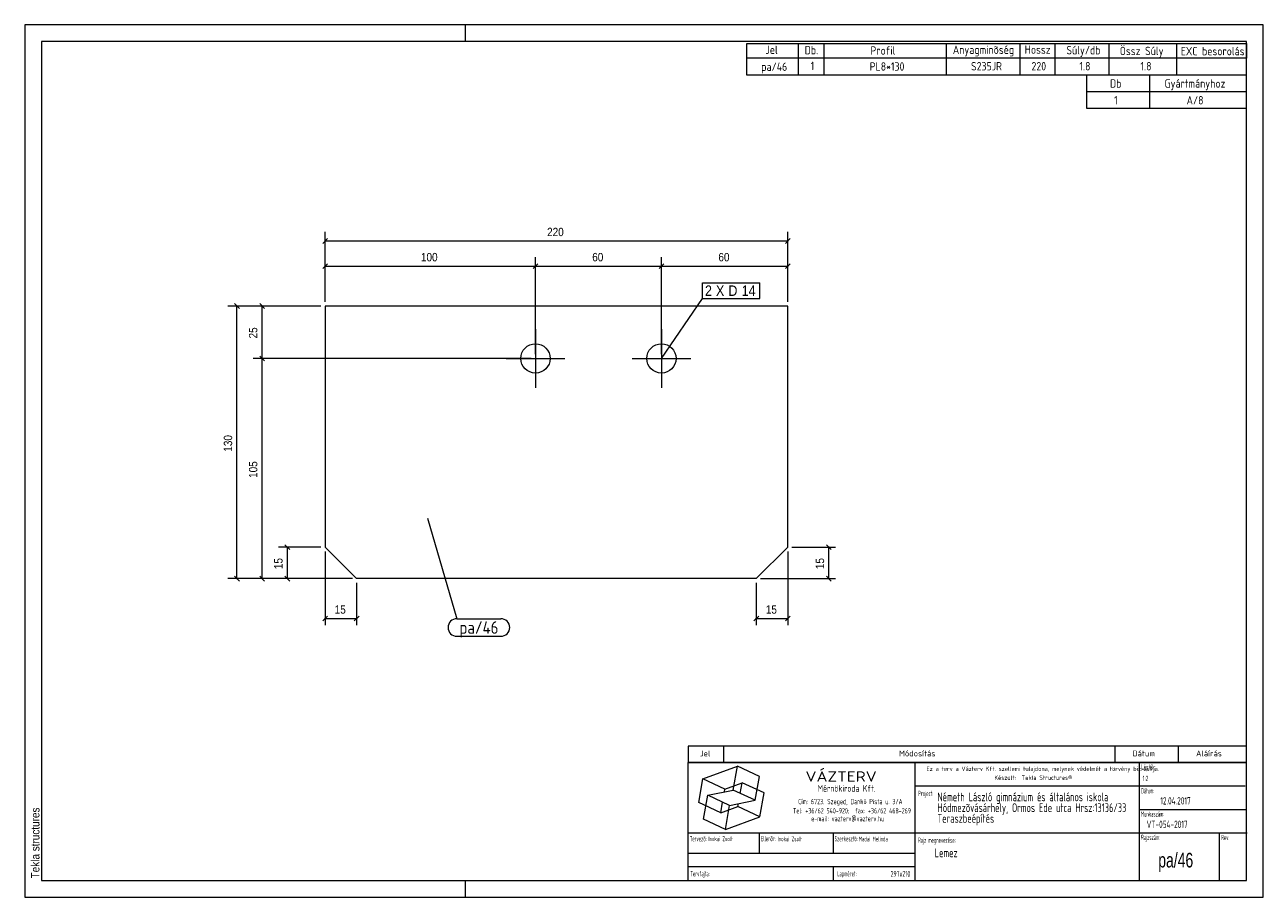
# Model space of a CAD drawing. Header units: millimetres. Extents: x 1 to 296, y 1 to 209.
import ezdxf

# ---------------------------------------------------------------- set-up
doc = ezdxf.new("R2010")
doc.units = ezdxf.units.MM
doc.linetypes.add('XKITLINE00', pattern=[0])
for name, color, linetype, lineweight in [('Bemassung', 1, 'Continuous', 0), ('Schrauben', 7, 'Continuous', 0), ('Schraubenbezeichnung', 5, 'Continuous', 0), ('Teil', 7, 'Continuous', 0), ('Text', 5, 'Continuous', 0), ('Ueberschrift', 7, 'Continuous', 0), ('Zeichnungsrahmen', 3, 'Continuous', 0)]:
    doc.layers.add(name, color=color, linetype=linetype, lineweight=lineweight)
doc.styles.add('ARIAL', font='ARIAL.TTF')
doc.styles.add('ISOCPEUR', font='ISOCPEUR.TTF')
doc.styles.add('ISOCPEUR_BOLD', font='ARIAL.TTF')
doc.styles.add('ISOCPUER', font='ARIAL.TTF')

msp = doc.modelspace()

# ---------------------------------------------------------------- linework, layer by layer
at = {"layer": 'Bemassung', "linetype": 'XKITLINE00', "lineweight": 0}
for p, q in [((72.55, 142.95), (72.55, 159.6)), ((182.75, 142.95), (182.75, 159.6)), ((73.12, 158.02), (71.98, 156.88)), ((72.55, 157.45), (182.75, 157.45)), ((183.32, 158.02), (182.18, 156.88)), ((72.55, 142.95), (72.55, 153.6)), ((122.65, 130.45), (122.65, 153.6)), ((122.65, 130.45), (122.65, 153.6)), ((152.65, 130.45), (152.65, 153.6)), ((152.65, 130.45), (152.65, 153.6)), ((182.75, 142.95), (182.75, 153.6)), ((73.12, 152.02), (71.98, 150.88)), ((72.55, 151.45), (122.65, 151.45)), ((123.22, 152.02), (122.08, 150.88)), ((123.22, 152.02), (122.08, 150.88)), ((122.65, 151.45), (152.65, 151.45)), ((153.22, 152.02), (152.08, 150.88)), ((153.22, 152.02), (152.08, 150.88)), ((152.65, 151.45), (182.75, 151.45)), ((183.32, 152.02), (182.18, 150.88)), ((71.55, 141.95), (49.4, 141.95)), ((50.98, 142.52), (52.12, 141.38)), ((51.55, 76.95), (51.55, 141.95)), ((71.55, 141.95), (55.4, 141.95)), ((56.98, 142.52), (58.12, 141.38)), ((57.55, 129.45), (57.55, 141.95)), ((56.98, 130.02), (58.12, 128.88)), ((56.98, 130.02), (58.12, 128.88)), ((121.65, 129.45), (55.4, 129.45)), ((121.65, 129.45), (55.4, 129.45)), ((57.55, 76.95), (57.55, 129.45)), ((71.55, 84.45), (61.4, 84.45)), ((62.98, 85.02), (64.12, 83.88)), ((63.55, 76.95), (63.55, 84.45)), ((72.55, 83.45), (72.55, 65.85)), ((182.75, 83.45), (182.75, 65.85)), ((183.75, 84.45), (194.15, 84.45)), ((191.98, 85.02), (193.12, 83.88)), ((192.55, 76.95), (192.55, 84.45)), ((79.05, 76.95), (49.4, 76.95)), ((50.98, 77.52), (52.12, 76.38)), ((79.05, 76.95), (55.4, 76.95)), ((56.98, 77.52), (58.12, 76.38)), ((79.05, 76.95), (61.4, 76.95)), ((62.98, 77.52), (64.12, 76.38)), ((176.25, 76.95), (194.15, 76.95)), ((191.98, 77.52), (193.12, 76.38)), ((80.05, 75.95), (80.05, 65.85)), ((175.25, 75.95), (175.25, 65.85)), ((73.12, 68.02), (71.98, 66.88)), ((80.62, 68.02), (79.48, 66.88)), ((175.82, 68.02), (174.68, 66.88)), ((183.32, 68.02), (182.18, 66.88)), ((72.55, 67.45), (80.05, 67.45)), ((175.25, 67.45), (182.75, 67.45))]:
    msp.add_line(p, q, dxfattribs=at)
at = {"layer": 'Bemassung'}
for p in [(72.55, 157.45), (182.75, 157.45), (72.55, 151.45), (122.65, 151.45), (122.65, 151.45), (152.65, 151.45), (152.65, 151.45), (182.75, 151.45), (51.55, 141.95), (57.55, 141.95), (57.55, 129.45), (57.55, 129.45), (63.55, 84.45), (192.55, 84.45), (51.55, 76.95), (57.55, 76.95), (63.55, 76.95), (192.55, 76.95), (72.55, 67.45), (80.05, 67.45), (175.25, 67.45), (182.75, 67.45)]:
    msp.add_point(p, dxfattribs=at)
at = {"layer": 'Schrauben', "linetype": 'XKITLINE00', "lineweight": 0}
for p, q in [((122.65, 136.45), (122.65, 122.45)), ((152.65, 136.45), (152.65, 122.45)), ((115.65, 129.45), (129.65, 129.45)), ((145.65, 129.45), (159.65, 129.45))]:
    msp.add_line(p, q, dxfattribs=at)
for centre in [(122.65, 129.45), (152.65, 129.45)]:
    msp.add_circle(centre, 3.5, dxfattribs=at)
at = {"layer": 'Schraubenbezeichnung', "linetype": 'XKITLINE00', "lineweight": 0}
for p, q in [((162.43, 147.45), (176.08, 147.45)), ((162.43, 143.75), (162.43, 147.45)), ((176.08, 143.75), (176.08, 147.45)), ((152.65, 129.45), (162.43, 143.75)), ((162.43, 143.75), (176.08, 143.75))]:
    msp.add_line(p, q, dxfattribs=at)
at = {"layer": 'Teil', "linetype": 'XKITLINE00', "lineweight": 0}
for p, q in [((182.75, 141.95), (72.55, 141.95)), ((72.55, 141.95), (72.55, 84.45)), ((182.75, 84.45), (182.75, 141.95)), ((80.05, 76.95), (72.55, 84.45)), ((175.25, 76.95), (182.75, 84.45)), ((175.25, 76.95), (80.05, 76.95))]:
    msp.add_line(p, q, dxfattribs=at)
at = {"layer": 'Text', "linetype": 'XKITLINE00', "lineweight": 0}
for p, q in [((96.94, 91.39), (103.93, 67.41)), ((103.93, 67.41), (114.41, 67.41)), ((103.93, 63.21), (114.41, 63.21))]:
    msp.add_line(p, q, dxfattribs=at)
for centre, start, end in [((103.93, 65.31), 90, 270), ((114.41, 65.31), 270, 90)]:
    msp.add_arc(centre, 2.1, start, end, dxfattribs=at)
at = {"layer": 'Ueberschrift', "linetype": 'XKITLINE00', "lineweight": 0}
for p, q in [((173, 204.54), (292, 204.54)), ((173, 201.04), (173, 204.54)), ((185.3, 201.04), (185.3, 204.54)), ((191.44, 201.04), (191.44, 204.54)), ((220.54, 201.04), (220.54, 204.54)), ((238.09, 201.05), (238.09, 204.55)), ((246.43, 201.04), (246.43, 204.54)), ((259.28, 201.04), (259.28, 204.54)), ((275.4, 201.02), (275.4, 204.52)), ((292, 204.54), (292, 201.04)), ((292, 201.04), (173, 201.04)), ((173, 197), (173, 201)), ((185.3, 197), (185.3, 201)), ((191.44, 197), (191.44, 201)), ((220.54, 197), (220.54, 201)), ((238.09, 197), (238.09, 201)), ((246.43, 197), (246.43, 201)), ((259.28, 197), (259.28, 201)), ((275.41, 197), (275.41, 201)), ((292, 197), (173, 197)), ((254, 193), (254, 197)), ((269, 193), (269, 197)), ((292, 193), (254, 193)), ((254, 189), (254, 193)), ((269, 189), (269, 193)), ((292, 189), (254, 189)), ((159, 37.07), (292, 37.07)), ((159, 37), (159, 33.14)), ((167.4, 37), (167.4, 33.14)), ((260.64, 37.07), (260.64, 33.21)), ((275.76, 37.07), (275.76, 33.21)), ((159, 33.22), (292, 33.22)), ((159, 33.14), (292, 33.14)), ((159, 5), (159, 33.14)), ((213.11, 5), (213.11, 33.14)), ((266.49, 5), (266.49, 33.14)), ((162.55, 29.24), (170.77, 32.23)), ((169.77, 26.55), (170.77, 32.23)), ((176, 29.79), (170.77, 32.23)), ((175, 24.11), (176, 29.79)), ((161.54, 23.55), (162.55, 29.24)), ((167.78, 26.8), (162.55, 29.24)), ((167.66, 26.12), (167.78, 26.8)), ((167.78, 26.8), (171.89, 28.3)), ((171.44, 25.76), (171.89, 28.3)), ((177.12, 25.86), (171.89, 28.3)), ((213.11, 27.54), (291.69, 27.54)), ((162.67, 19.62), (163.67, 25.3)), ((163.67, 25.3), (169.77, 26.55)), ((168.9, 22.86), (163.67, 25.3)), ((166.78, 21.11), (167.22, 23.65)), ((168.9, 22.86), (175, 24.11)), ((175, 24.11), (169.77, 26.55)), ((176.12, 20.17), (177.12, 25.86)), ((166.78, 21.11), (161.54, 23.55)), ((166.78, 21.11), (170.89, 22.61)), ((167.9, 17.18), (168.9, 22.86)), ((170.89, 22.61), (171.01, 23.29)), ((176.12, 20.17), (170.89, 22.61)), ((266.49, 21.94), (292, 21.94)), ((167.9, 17.18), (162.67, 19.62)), ((167.9, 17.18), (176.12, 20.17)), ((159, 16.34), (292.21, 16.34)), ((175.99, 11.48), (175.99, 16.39)), ((193.55, 16.39), (193.55, 11.49)), ((285.52, 16.28), (285.52, 5)), ((159.07, 11.49), (213.14, 11.49)), ((159.04, 8.34), (213.11, 8.34)), ((193.55, 8.31), (193.55, 5.13))]:
    msp.add_line(p, q, dxfattribs=at)
at = {"layer": 'Zeichnungsrahmen', "linetype": 'XKITLINE00', "lineweight": 0}
for p, q in [((296, 209), (1, 209)), ((1, 209), (1, 1)), ((106, 205), (106, 209)), ((296, 1), (296, 209)), ((292, 205), (5, 205)), ((5, 205), (5, 5)), ((292, 5), (292, 205)), ((5, 5), (292, 5)), ((106, 1), (106, 5)), ((1, 1), (296, 1))]:
    msp.add_line(p, q, dxfattribs=at)

# ---------------------------------------------------------------- texts
at = {"layer": 'Bemassung', "style": 'ISOCPUER', "width": 0.85}
for s, p in [('220', (125.42, 158.6)), ('100', (95.37, 152.6)), ('60', (136.17, 152.6)), ('60', (166.22, 152.6)), ('15', (74.82, 68.6)), ('15', (177.52, 68.6))]:
    msp.add_text(s, height=2, dxfattribs=at).set_placement(p)
for s, p in [('25', (56.4, 134.22)), ('130', (50.4, 107.22)), ('105', (56.4, 100.97)), ('15', (62.4, 79.22)), ('15', (191.4, 79.22))]:
    msp.add_text(s, height=2, rotation=90.0002, dxfattribs=at).set_placement(p)
at = {"layer": 'Schraubenbezeichnung', "style": 'ARIAL', "width": 0.85}
for s, p in [('2', (163.03, 144.35)), ('X', (165.64, 144.35)), ('D', (168.61, 144.35)), ('14', (171.77, 144.35))]:
    msp.add_text(s, height=2.5, dxfattribs=at).set_placement(p)
at = {"layer": 'Text', "style": 'ISOCPEUR', "width": 0.85}
msp.add_text('pa/46', height=3, dxfattribs=at).set_placement((104.53, 63.81))
at = {"layer": 'Ueberschrift'}
for s, height, style, width, p in [('Jel', 2, 'ISOCPEUR', 0.85, (177.44, 202.04)), ('Db.', 2, 'ISOCPEUR', 0.85, (186.78, 201.95)), ('Profil', 2, 'ISOCPEUR', 0.85, (202.44, 201.86)), ('Anyagminõség', 2, 'ISOCPEUR', 0.85, (222.06, 202.04)), ('Hossz', 2, 'ISOCPEUR', 0.85, (239.18, 202.08)), ('Súly/db', 2, 'ISOCPEUR', 0.85, (249.11, 201.94)), ('Össz Súly', 2, 'ISOCPEUR', 0.85, (261.83, 201.76)), ('EXC besorolás', 2, 'ISOCPEUR', 0.85, (276.36, 201.71)), ('pa/46', 2, 'ISOCPEUR', 0.85, (176.42, 198)), ('1', 2, 'ISOCPEUR', 0.85, (188.19, 198.19)), ('PL8*130', 2, 'ISOCPEUR', 0.85, (202.26, 198.05)), ('S235JR', 2, 'ISOCPEUR', 0.85, (226.39, 198.11)), ('220', 2, 'ISOCPEUR', 0.85, (240.8, 198.11)), ('1.8', 2, 'ISOCPEUR', 0.85, (252.21, 198.12)), ('1.8', 2, 'ISOCPEUR', 0.85, (266.76, 198.12)), ('Db', 2, 'ISOCPEUR', 0.85, (259.5, 194)), ('Gyártmányhoz', 2, 'ISOCPEUR', 0.85, (272.5, 194)), ('1', 2, 'ISOCPEUR', 0.85, (260.48, 190)), ('A/8', 2, 'ISOCPEUR', 0.85, (277.74, 190)), ('Jel', 1.4, 'ISOCPEUR', 0.85, (161.84, 34.58)), ('Módosítás', 1.4, 'ISOCPEUR', 0.85, (209.25, 34.58)), ('Dátum', 1.4, 'ISOCPEUR', 0.85, (264.86, 34.58)), ('Aláírás', 1.4, 'ISOCPEUR', 0.85, (280, 34.58)), ('Lépték:', 1.26, 'ISOCPEUR', 0.51, (266.96, 31.43)), ('VÁZTERV', 2.45, 'ISOCPEUR', 1.19, (186.96, 28.56)), ('Ez a terv a Vázterv Kft. szellemi tulajdona, melynek védelmét a törvény biztosítja.', 1.05, 'ISOCPEUR', 0.838832, (215.8, 31.11)), ('Készült:  Tekla Structures®', 1.05, 'ISOCPEUR', 0.838832, (231.96, 28.98)), ('1:2', 1.26, 'ISOCPEUR', 0.595, (267.27, 28.7)), ('Mérnökiroda Kft.', 1.61, 'ISOCPEUR', 0.68, (189.86, 26.15)), ('Dátum:', 1.26, 'ISOCPEUR', 0.51, (266.91, 25.76)), ('Cím: 6723. Szeged, Dankó Pista u. 3/A', 1.26, 'ISOCPEUR', 0.68, (185.24, 23.18)), ('Project:', 1.26, 'ISOCPEUR', 0.51, (213.81, 25.12)), ('Németh László gimnázium és általános iskola', 2.1, 'ISOCPEUR', 0.595, (218.39, 23.87)), ('Hódmezõvásárhely, Ormos Ede utca Hrsz:13136/33', 2.1, 'ISOCPEUR', 0.595, (218.4, 21.31)), ('12.04.2017', 1.75, 'ISOCPEUR', 0.595, (271.48, 23.11)), ('Tel: +36/62 540-920;  fax: +36/62 468-269', 1.26, 'ISOCPEUR', 0.68, (183.98, 20.99)), ('Teraszbeépítés', 2.1, 'ISOCPEUR', 0.595, (218.4, 18.75)), ('Munkaszám:', 1.26, 'ISOCPEUR', 0.51, (266.87, 20.23)), ('e-mail: vazterv@vazterv.hu', 1.26, 'ISOCPEUR', 0.68, (188.32, 19.12)), ('VT-054-2017', 1.75, 'ISOCPEUR', 0.595, (268.23, 17.51)), ('Tervezõ:', 1.26, 'ISOCPEUR', 0.51, (159.4, 14.32)), ('Inokai Zsolt', 1.12, 'ISOCPEUR', 0.595, (163.85, 14.37)), ('Ellenõr:', 1.26, 'ISOCPEUR', 0.51, (176.35, 14.35)), ('Inokai Zsolt', 1.12, 'ISOCPEUR', 0.595, (180.32, 14.35)), ('Szerkesztõ:', 1.26, 'ISOCPEUR', 0.51, (193.9, 14.32)), ('Madai Melinda', 1.12, 'ISOCPEUR', 0.595, (199.65, 14.33)), ('Rajz megnevezése:', 1.26, 'ISOCPEUR', 0.51, (213.8, 13.98)), ('Rajzszám:', 1.26, 'ISOCPEUR', 0.51, (266.92, 14.65)), ('Rev:', 1.26, 'ISOCPEUR', 0.51, (285.98, 14.62)), ('Lemez', 2.1, 'ISOCPEUR', 0.595, (217.73, 10.54)), ('pa/46', 3.5, 'ISOCPEUR_BOLD', 0.68, (271, 8.1)), ('Tervfajta:', 1.26, 'ISOCPEUR', 0.51, (159.53, 5.99)), ('Lapméret:', 1.26, 'ISOCPEUR', 0.51, (194.51, 5.99)), ('297x210', 1.4, 'ISOCPEUR', 0.595, (207.25, 5.89))]:
    msp.add_text(s, height=height, dxfattribs=dict(at, style=style, width=width)).set_placement(p)
at = {"layer": 'Zeichnungsrahmen', "style": 'ARIAL', "width": 0.85}
msp.add_text('Tekla structures', height=2, rotation=90, dxfattribs=at).set_placement((4.5, 5.5))

doc.saveas('drawing.dxf')
